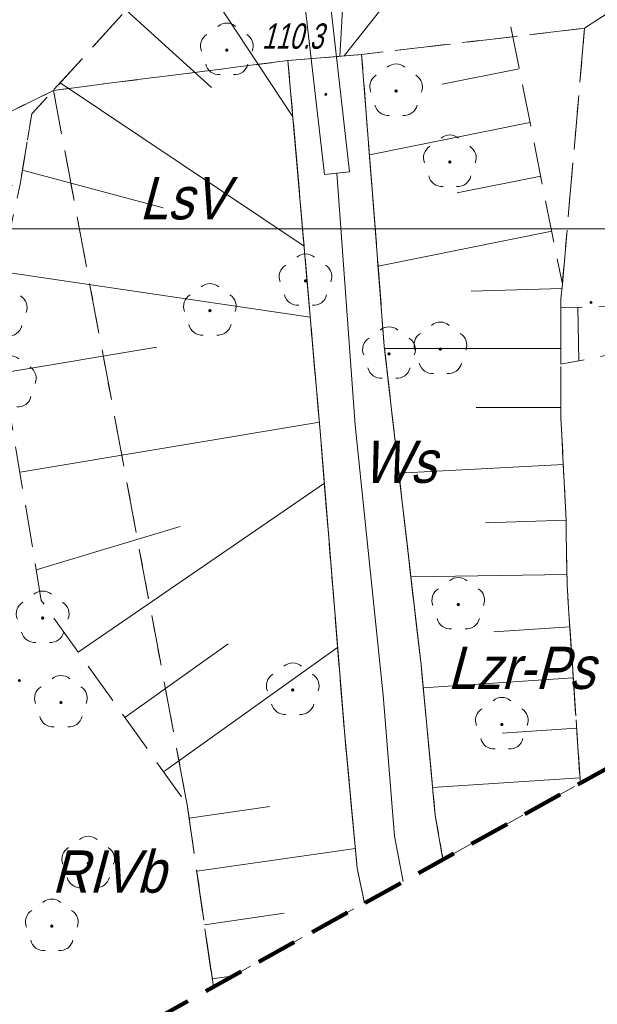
# Model space of a CAD drawing. Extents: x 7463256 to 7464485, y 5957341 to 5958260.
# Tile 170 of 256: x 7463927 to 7463944, y 5957727 to 5957756. Entities that reach past the tile are written whole.
import ezdxf

# ---------------------------------------------------------------- set-up
doc = ezdxf.new("R2010")
doc.units = 0
doc.header["$MEASUREMENT"] = 0
for name, pattern in [('1.5_0.5', [2, 1.5, -0.5]), ('218-500', [1, 0.5, -0.5]), ('4', [1.8, 1.2, -0.6]), ('mz1.0_0.5', [1.5, 1, -0.5]), ('mz1.25_0.5', [1.75, 1.25, -0.5])]:
    doc.linetypes.add(name, pattern=pattern)
doc.layers.get('0').update_dxf_attribs({"color": 2, "linetype": 'CONTINUOUS', "lineweight": 5})
for name, color, linetype in [('000 Inne (niezydentyfikowane)', 7, 'CONTINUOUS'), ('203-Punkt załamania granicy działki nie stabilizowany', 7, 'CONTINUOUS'), ('210-Oznaczenie użytku', 7, 'CONTINUOUS'), ('217-Granica konturu klasyfikcyjnego', 7, 'CONTINUOUS'), ('218-Granica użytku', 7, 'CONTINUOUS'), ('drzewo liściaste (punkt)', 7, 'CONTINUOUS'), ('Obszar opracowania', 7, 'CONTINUOUS'), ('przewód kanalizacyjny (linia)', 7, 'CONTINUOUS'), ('punkt wysokościowy naturalny', 7, 'CONTINUOUS'), ('punkt wysokościowy naturalny-Atr2', 7, 'CONTINUOUS'), ('punkt zmiany cech lub źródła danych o położeniu przewodu (sieć kanalizacyjna)', 7, 'CONTINUOUS'), ('skarpa nieumocniona (powierzchnia)', 7, 'CONTINUOUS'), ('trawnik (powierzchnia)', 7, 'CONTINUOUS'), ('woda płynąca (powierzchnia)', 7, 'CONTINUOUS'), ('Wstawianie ramki sekcyjnej z opisem', 7, 'CONTINUOUS')]:
    doc.layers.add(name, color=color, linetype=linetype)
doc.styles.get("Standard").update_dxf_attribs({"font": 'txt', "width": 0.75})

# ---------------------------------------------------------------- blocks, each defined once
blk = doc.blocks.new('OP021')
at = {"linetype": 'Continuous', "lineweight": 13}
h = blk.add_hatch(color=0, dxfattribs=at)
edge = h.paths.add_edge_path()
edge.add_arc((0, 0), 0.05, 0, 360)
at = {"color": 0, "linetype": 'Continuous', "lineweight": 13}
for centre, start, end in [((0, 0.4), 49.272, 130.728), ((-0.38, 0.124), 121.308, 202.548), ((0.38, 0.124), 337.452, 58.692), ((-0.235, -0.324), 193.221, 274.871), ((0.235, -0.324), 265.129, 346.779)]:
    blk.add_arc(centre, 0.4, start, end, dxfattribs=at)
blk = doc.blocks.new('PW01')
at = {"linetype": 'Continuous', "lineweight": 13}
h = blk.add_hatch(color=0, dxfattribs=at)
edge = h.paths.add_edge_path()
edge.add_arc((0, 0), 0.045, 0, 360)
blk = doc.blocks.new('XX_01')
at = {"color": 0, "linetype": 'Continuous', "lineweight": 13}
blk.add_line((0, -0.25), (0, 0.25), dxfattribs=at)
blk = doc.blocks.new('203')
at = {"linetype": 'Continuous', "lineweight": 0}
h = blk.add_hatch(color=0, dxfattribs=at)
edge = h.paths.add_edge_path()
edge.add_arc((0, 0), 0.045, 0, 360)

msp = doc.modelspace()

# ---------------------------------------------------------------- linework, layer by layer
at = {"layer": '000 Inne (niezydentyfikowane)', "color": 7, "linetype": 'Continuous', "lineweight": 13}
for p, q in [((7463936.37, 5957760.18), (7463936.08, 5957755.11)), ((7463939.72, 5957759.55), (7463936.21, 5957755.12)), ((7463931.52, 5957758.13), (7463934.69, 5957753.32)), ((7463929.76, 5957756.47), (7463932.29, 5957754.18)), ((7463941.39, 5957754.74), (7463939.11, 5957754.28)), ((7463927.81, 5957754.32), (7463935.03, 5957749.49)), ((7463941.71, 5957753.15), (7463936.96, 5957752.19)), ((7463926.69, 5957751.74), (7463930.86, 5957750.62)), ((7463942.03, 5957751.56), (7463939.56, 5957751.07)), ((7463942.36, 5957749.93), (7463937.22, 5957748.9)), ((7463926.05, 5957748.74), (7463935.21, 5957747.39)), ((7463942.66, 5957748.23), (7463939.97, 5957748.16)), ((7463943.13, 5957747.68), (7463943.16, 5957746.09)), ((7463926.12, 5957745.74), (7463930.67, 5957746.5)), ((7463942.63, 5957746.46), (7463937.41, 5957746.46)), ((7463942.63, 5957744.71), (7463940.12, 5957744.71)), ((7463926.62, 5957742.8), (7463935.48, 5957744.28)), ((7463942.7, 5957743.02), (7463937.83, 5957742.77)), ((7463928.34, 5957737.47), (7463935.63, 5957742.47)), ((7463942.78, 5957741.38), (7463940.4, 5957741.3)), ((7463927.1, 5957739.91), (7463931.36, 5957741.19)), ((7463942.81, 5957739.77), (7463938.19, 5957739.7)), ((7463942.89, 5957738.22), (7463940.64, 5957738.07)), ((7463929.72, 5957735.54), (7463932.78, 5957737.72)), ((7463930.87, 5957733.93), (7463936.02, 5957737.61)), ((7463942.99, 5957736.71), (7463938.55, 5957736.41)), ((7463943.09, 5957735.22), (7463940.89, 5957735.07)), ((7463943.19, 5957733.75), (7463938.83, 5957733.46)), ((7463931.63, 5957732.56), (7463934.01, 5957732.9)), ((7463931.85, 5957730.99), (7463936.55, 5957731.66)), ((7463932.08, 5957729.4), (7463934.44, 5957729.74)), ((7463932.31, 5957727.8), (7463932.939, 5957727.89))]:
    msp.add_line(p, q, dxfattribs=at)
at = {"layer": '217-Granica konturu klasyfikcyjnego', "color": 3, "linetype": '1.5_0.5', "lineweight": 18, "flags": 128}
for points in [[(7463981.85, 5957781.09), (7463943.33, 5957755.94)], [(7463943.33, 5957755.94), (7463936.73, 5957755.16)], [(7463942.67, 5957748.36), (7463943.33, 5957755.94)], [(7463936.73, 5957755.16), (7463937.05, 5957751.05)], [(7463934.55, 5957754.98), (7463927.61, 5957754.1)], [(7463935.53, 5957743.67), (7463934.55, 5957754.98)], [(7463927.61, 5957754.1), (7463921.83, 5957751.23)], [(7463931.53, 5957733.15), (7463927.61, 5957754.1)], [(7463937.05, 5957751.05), (7463937.4, 5957746.53)], [(7463942.63, 5957747.93), (7463942.67, 5957748.36)], [(7463942.63, 5957744.4), (7463942.63, 5957747.93)], [(7463937.4, 5957746.53), (7463937.92, 5957742)], [(7463942.78, 5957741.38), (7463942.63, 5957744.4)], [(7463936.23, 5957735.01), (7463935.53, 5957743.67)], [(7463937.92, 5957742), (7463938.49, 5957737.09)], [(7463942.81, 5957739.46), (7463942.78, 5957741.38)], [(7463943.203, 5957733.588), (7463942.81, 5957739.46)], [(7463938.49, 5957737.09), (7463938.91, 5957732.63)], [(7463936.6, 5957731.08), (7463936.23, 5957735.01)], [(7463931.57, 5957732.95), (7463931.53, 5957733.15)], [(7463932.344, 5957727.56), (7463931.57, 5957732.95)], [(7463938.91, 5957732.63), (7463939.136, 5957731.33)], [(7463936.811, 5957730.04), (7463936.6, 5957731.08)]]:
    msp.add_lwpolyline(points, dxfattribs=at)
at = {"layer": '218-Granica użytku', "color": 3, "linetype": '218-500', "lineweight": 18, "flags": 128}
for points in [[(7463943.33, 5957755.94), (7463981.85, 5957781.09)], [(7463936.73, 5957755.16), (7463943.33, 5957755.94)], [(7463943.33, 5957755.94), (7463942.67, 5957748.36)], [(7463934.55, 5957754.98), (7463936.73, 5957755.16)], [(7463937.05, 5957751.05), (7463936.73, 5957755.16)], [(7463927.61, 5957754.1), (7463934.55, 5957754.98)], [(7463934.55, 5957754.98), (7463935.53, 5957743.67)], [(7463921.83, 5957751.23), (7463927.61, 5957754.1)], [(7463931.53, 5957733.15), (7463927.61, 5957754.1)], [(7463937.4, 5957746.53), (7463937.05, 5957751.05)], [(7463942.67, 5957748.36), (7463942.63, 5957747.93)], [(7463942.63, 5957747.93), (7463942.63, 5957744.4)], [(7463937.92, 5957742), (7463937.4, 5957746.53)], [(7463942.63, 5957744.4), (7463942.78, 5957741.38)], [(7463935.53, 5957743.67), (7463936.23, 5957735.01)], [(7463938.49, 5957737.09), (7463937.92, 5957742)], [(7463942.78, 5957741.38), (7463942.81, 5957739.46)], [(7463942.81, 5957739.46), (7463943.203, 5957733.588)], [(7463938.91, 5957732.63), (7463938.49, 5957737.09)], [(7463936.23, 5957735.01), (7463936.6, 5957731.08)], [(7463931.57, 5957732.95), (7463931.53, 5957733.15)], [(7463932.344, 5957727.56), (7463931.57, 5957732.95)], [(7463939.136, 5957731.33), (7463938.91, 5957732.63)], [(7463936.6, 5957731.08), (7463936.811, 5957730.04)]]:
    msp.add_lwpolyline(points, dxfattribs=at)
at = {"layer": 'Obszar opracowania', "color": 132, "linetype": '4', "lineweight": 200, "flags": 128}
msp.add_lwpolyline([(7463648.63, 5957598.42), (7463381.17, 5957559), (7463352.31, 5957567.45), (7463255.88, 5957568.85), (7463280.41, 5957340.9), (7463468.95, 5957378.08), (7463536.66, 5957509.53), (7463626.95, 5957460.4), (7463653.5, 5957411.27), (7463734.5, 5957471.02), (7463879.22, 5957698.07), (7464314.97, 5957939.96), (7464470.72, 5957945.23), (7464483.34, 5958244.06), (7464262.86, 5958260.06), (7464240.11, 5958013.73), (7463789.91, 5957739.13), (7463712.41, 5957593.35)], close=True, dxfattribs=at)
at = {"layer": 'przewód kanalizacyjny (linia)', "color": 34, "linetype": 'CONTINUOUS', "lineweight": 18}
for p, q in [((7463935.627, 5957751.608), (7463934.537, 5957761.192)), ((7463936.373, 5957751.692), (7463935.283, 5957761.268)), ((7463935.627, 5957751.608), (7463936, 5957751.65)), ((7463936.373, 5957751.692), (7463936, 5957751.65))]:
    msp.add_line(p, q, dxfattribs=at)
at = {"layer": 'przewód kanalizacyjny (linia)', "color": 34, "linetype": 'Continuous', "lineweight": 18, "flags": 128}
for points in [[(7463936, 5957751.65), (7463936.54, 5957744.19)], [(7463936.54, 5957744.19), (7463937.37, 5957736.2)], [(7463937.37, 5957736.2), (7463937.7, 5957732.02), (7463937.96, 5957730.678)]]:
    msp.add_lwpolyline(points, dxfattribs=at)
at = {"layer": 'skarpa nieumocniona (powierzchnia)', "color": 7, "linetype": 'mz1.25_0.5', "lineweight": 18, "flags": 128}
for points in [[(7463940.46, 5957759.41), (7463942.67, 5957748.36), (7463942.63, 5957747.93), (7463942.63, 5957744.4), (7463942.78, 5957741.38), (7463942.81, 5957739.46), (7463943.2, 5957733.59), (7463939.14, 5957731.33), (7463938.91, 5957732.63), (7463938.49, 5957737.09), (7463937.92, 5957742), (7463937.4, 5957746.53), (7463937.05, 5957751.05), (7463936.73, 5957755.16), (7463934.55, 5957754.98), (7463935.53, 5957743.67), (7463936.23, 5957735.01), (7463936.6, 5957731.08), (7463936.81, 5957730.04), (7463932.34, 5957727.56), (7463931.57, 5957732.95), (7463927.25, 5957739), (7463925.81, 5957747.62), (7463926.62, 5957751.32), (7463926.97, 5957753.4), (7463930.89, 5957757.72), (7463935.01, 5957760.44)], [(7463951.78, 5957748.3), (7463946.49, 5957746.75), (7463942.63, 5957745.99), (7463942.63, 5957747.67), (7463945.87, 5957747.73), (7463949.8, 5957748.42), (7463952.31, 5957748.75)]]:
    msp.add_lwpolyline(points, close=True, dxfattribs=at)
at = {"layer": 'trawnik (powierzchnia)', "color": 7, "linetype": 'mz1.0_0.5', "lineweight": 18, "flags": 128}
msp.add_lwpolyline([(7464045.71, 5957826.56), (7464042.43, 5957824.43), (7464032.77, 5957818.74), (7464022.12, 5957812.53), (7464008.73, 5957804.77), (7464005.82, 5957803.03), (7463993.26, 5957795.51), (7463990.81, 5957794.2), (7463987.93, 5957792.66), (7463984.26, 5957790.69), (7463980.35, 5957788.6), (7463976.07, 5957786.3), (7463971.86, 5957784.05), (7463968.86, 5957782.44), (7463967.86, 5957781.9), (7463965.44, 5957780.6), (7463962.85, 5957778.1), (7463957.11, 5957772.16), (7463940.46, 5957759.41), (7463935.01, 5957760.44), (7463930.89, 5957757.72), (7463926.97, 5957753.4), (7463926.62, 5957751.32), (7463918.15, 5957749.88), (7463917.59, 5957749.55), (7463916.13, 5957752.13), (7463915.97, 5957752.41), (7463915.69, 5957753.07), (7463925.12, 5957757.84), (7463966.96, 5957782.3), (7463967.7, 5957782.68), (7463993.27, 5957797.42), (7464044.81, 5957827.52)], close=True, dxfattribs=at)
at = {"layer": 'woda płynąca (powierzchnia)', "color": 141, "linetype": 'Continuous', "lineweight": 18, "flags": 128}
msp.add_lwpolyline([(7463936.811, 5957730.04), (7463936.6, 5957731.08), (7463936.23, 5957735.01), (7463935.53, 5957743.67), (7463934.55, 5957754.98), (7463936.73, 5957755.16), (7463937.05, 5957751.05), (7463937.4, 5957746.53), (7463937.92, 5957742), (7463938.49, 5957737.09), (7463938.91, 5957732.63), (7463939.136, 5957731.33)], dxfattribs=at)
at = {"layer": 'Wstawianie ramki sekcyjnej z opisem', "color": 7, "linetype": 'Continuous', "lineweight": 13, "flags": 128}
for points in [[(7463972.769, 5957750), (7463807.731, 5957750)], [(7463807.731, 5957750), (7463972.769, 5957750)]]:
    msp.add_lwpolyline(points, dxfattribs=at)

# ---------------------------------------------------------------- block references
at = {"layer": '203-Punkt załamania granicy działki nie stabilizowany', "color": 3, "linetype": 'Continuous', "lineweight": 18}
msp.add_blockref('203', (7463926.6, 5957736.63), dxfattribs=at)
at = {"layer": 'drzewo liściaste (punkt)', "color": 94, "linetype": 'Continuous', "lineweight": 13}
for p in [(7463932.74, 5957755.29), (7463937.75, 5957754.08), (7463939.34, 5957751.98), (7463935.07, 5957748.46), (7463926.05, 5957747.55), (7463932.24, 5957747.58), (7463939.06, 5957746.44), (7463937.54, 5957746.3), (7463926.32, 5957745.45), (7463939.59, 5957738.88), (7463927.29, 5957738.48), (7463934.69, 5957736.35), (7463927.83, 5957735.98), (7463940.88, 5957735.33), (7463928.64, 5957731.22), (7463927.56, 5957729.36)]:
    msp.add_blockref('OP021', p, dxfattribs=at)
at = {"layer": 'punkt wysokościowy naturalny', "color": 7, "linetype": 'Continuous', "lineweight": 13}
for p in [(7463935.67, 5957753.98), (7463943.52, 5957747.82)]:
    msp.add_blockref('PW01', p, dxfattribs=at)
at = {"layer": 'punkt zmiany cech lub źródła danych o położeniu przewodu (sieć kanalizacyjna)', "color": 7, "linetype": 'Continuous', "lineweight": 18, "rotation": 96.52000000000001}
msp.add_blockref('XX_01', (7463936, 5957751.65), dxfattribs=at)

# ---------------------------------------------------------------- texts
at = {"layer": '210-Oznaczenie użytku', "color": 3, "linetype": 'Continuous', "lineweight": 18, "oblique": 15, "width": 0.9}
for s, p in [('LsV', (7463930.15, 5957750.28)), ('Ws', (7463936.75, 5957742.48)), ('Lzr-PsV', (7463939.27, 5957736.38)), ('RIVb', (7463927.56, 5957730.35))]:
    msp.add_text(s, height=1.25, dxfattribs=at).set_placement(p)
at = {"layer": 'punkt wysokościowy naturalny-Atr2', "color": 7, "oblique": 15, "width": 0.72}
msp.add_text('110.3', height=0.75, dxfattribs=at).set_placement((7463933.78, 5957755.33))

doc.saveas('drawing.dxf')
